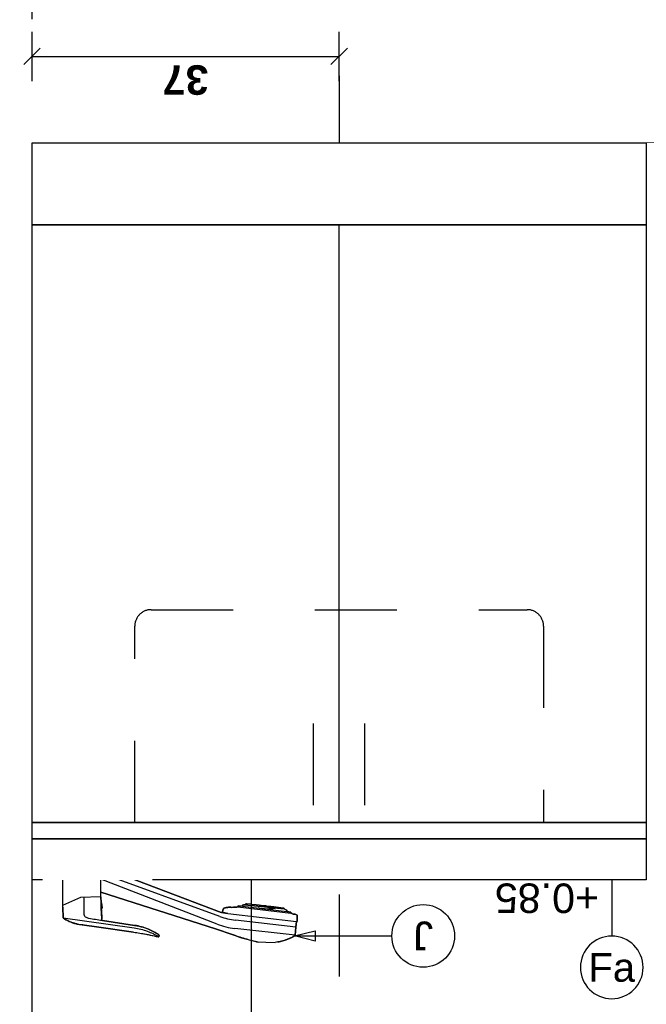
# Model space of a CAD drawing. Extents: x 1 to 126, y -14 to 17.
# Tile 13 of 132: x 25.176 to 25.941, y -5.146 to -3.943. Entities that reach past the tile are written whole.
import ezdxf
from ezdxf.enums import TextEntityAlignment as Align

# ---------------------------------------------------------------- set-up
doc = ezdxf.new("R2010")
doc.units = 0
doc.set_wipeout_variables(frame=1)
doc.header["$PDMODE"] = 3
doc.linetypes.add('DASHDOT', pattern=[1, 0.5, -0.25, 0, -0.25])
doc.linetypes.add('HIDDEN2', pattern=[0.1875, 0.125, -0.0625])
for name, color, linetype in [('A-ALBA-0', 9, 'Continuous'), ('A-ALBA-1', 1, 'Continuous'), ('A-ALBA-2', 2, 'Continuous'), ('A-ALBA-3', 3, 'Continuous'), ('A-ANNO-SIMB @ 20', 2, 'Continuous'), ('A-ANOT-COTA-ACUM', 1, 'Continuous'), ('A-ANOT-COTA-PARC', 1, 'Continuous'), ('A-ANOT-NIVL @ 20', 2, 'Continuous'), ('A-ANOT-TTEC', 2, 'Continuous'), ('A-EQPM-SANI', 1, 'Continuous')]:
    doc.layers.add(name, color=color, linetype=linetype)
doc.layers.add('A-ALBA-4', color=2, linetype='Continuous', lineweight=25)
doc.styles.add('BIS-ANOT', font='swiss.ttf')
doc.styles.add('BIS-COTA', font='swissb.ttf')
doc.styles.add('BIS-COTA-ACUM', font='swissi.ttf', dxfattribs={"oblique": 20})
doc.styles.add('BIS-TXT', font='swiss.ttf')
doc.styles.add('E5-100', font='micross.ttf')
doc.dimstyles.new('BIS-COTA-ACUM', dxfattribs={"dimscale": 0.9, "dimtxt": 0.0016, "dimasz": 0.001, "dimexe": 0.0035, "dimexo": 0, "dimgap": 0.0005, "dimtad": 1, "dimdec": 1, "dimlfac": 100, "dimrnd": 1, "dimzin": 9, "dimdsep": 46, "dimtxsty": 'BIS-COTA-ACUM', "dimblk1": 'MARK1', "dimblk2": 'MARK2', "dimsah": 1, "dimcen": 0, "dimclrd": 1, "dimclre": 256, "dimclrt": 256, "dimaunit": 1, "dimadec": 0, "dimazin": 0, "dimtfac": 1, "dimtdec": 1, "dimtix": 1, "dimtmove": 2, "dimatfit": 3, "dimldrblk": 'MARK1', "dimfxl": 1, "dimtolj": 1, "dimarcsym": 1})
doc.dimstyles.new('BIS-COTA-PARC', dxfattribs={"dimscale": 0, "dimtxt": 0.0018, "dimasz": 0.001, "dimexe": 0.0015, "dimexo": 0, "dimgap": 0.0005, "dimtad": 1, "dimdec": 0, "dimlfac": 100, "dimzin": 9, "dimdsep": 46, "dimtxsty": 'BIS-COTA', "dimblk": 'OBLIQUE', "dimcen": 2.5, "dimclrd": 256, "dimclre": 251, "dimclrt": 2, "dimadec": 1, "dimazin": 2, "dimtfac": 1, "dimtdec": 0, "dimtix": 1, "dimtmove": 2, "dimatfit": 3, "dimldrblk": 'DOT', "dimfxl": 0.0015, "dimfxlon": 1, "dimtolj": 1, "dimtzin": 0, "dimarcsym": 0})

# ---------------------------------------------------------------- blocks, each defined once
blk = doc.blocks.new('*U57')
blk.add_lwpolyline([(0, -0.007846), (-0.000312, -0.006596), (0.000313, -0.006596)], close=True)
blk.add_wipeout([(0, -0.001913), (0.000299, -0.00189), (0.000591, -0.00182), (0.000869, -0.001705), (0.001125, -0.001548), (0.001353, -0.001353), (0.001548, -0.001125), (0.001705, -0.000869), (0.00182, -0.000591), (0.00189, -0.000299), (0.001913, 0), (0.00189, 0.000299), (0.00182, 0.000591), (0.001705, 0.000869), (0.001548, 0.001125), (0.001353, 0.001353), (0.001125, 0.001548), (0.000869, 0.001705), (0.000591, 0.00182), (0.000299, 0.00189), (0, 0.001913), (-0.000299, 0.00189), (-0.000591, 0.00182), (-0.000869, 0.001705), (-0.001125, 0.001548), (-0.001353, 0.001353), (-0.001548, 0.001125), (-0.001705, 0.000869), (-0.00182, 0.000591), (-0.00189, 0.000299), (-0.001913, 0), (-0.00189, -0.000299), (-0.00182, -0.000591), (-0.001705, -0.000869), (-0.001548, -0.001125), (-0.001353, -0.001353), (-0.001125, -0.001548), (-0.000869, -0.001705), (-0.000591, -0.00182), (-0.000299, -0.00189)])
at = {"linetype": 'Continuous'}
blk.add_line((0, -0.007846), (0, -0.001913), dxfattribs=at)
blk.add_circle((0, 0), 0.001913)
at = {"color": 1, "linetype": 'Continuous', "style": 'E5-100'}
blk.add_attdef('LETRA', text='', height=0.00175, dxfattribs=at).set_placement((0, 0), align=Align.MIDDLE_CENTER)
blk = doc.blocks.new('*U47')
at = {"color": 0, "linetype": 'Continuous'}
blk.add_line((-0.004296, 0), (0.002148, 0), dxfattribs=at)
at = {"color": 0, "linetype": 'Continuous', "ltscale": 5}
blk.add_lwpolyline([(-0.002148, -0.002148), (0.002148, -0.002148), (0, 0), (-0.002148, -0.002148)], dxfattribs=at)
blk.add_wipeout([(0, 0), (0.002148, -0.002148), (-0.002148, -0.002148)])
blk = doc.blocks.new('BIS-TOMA-AGUA')
at = {"linetype": 'DASHDOT', "ltscale": 0.03}
for p, q in [((0, -0.03984), (0, 0.03984)), ((-0.03984, 0), (0.03984, 0))]:
    blk.add_line(p, q, dxfattribs=at)
blk.add_circle((0, 0), 0.0125)
blk = doc.blocks.new('*U94')
blk.add_lwpolyline([(0.007846, 0), (0.006596, -0.000312), (0.006596, 0.000313)], close=True)
blk.add_wipeout([(0, -0.001913), (0.000299, -0.00189), (0.000591, -0.00182), (0.000869, -0.001705), (0.001125, -0.001548), (0.001353, -0.001353), (0.001548, -0.001125), (0.001705, -0.000869), (0.00182, -0.000591), (0.00189, -0.000299), (0.001913, 0), (0.00189, 0.000299), (0.00182, 0.000591), (0.001705, 0.000869), (0.001548, 0.001125), (0.001353, 0.001353), (0.001125, 0.001548), (0.000869, 0.001705), (0.000591, 0.00182), (0.000299, 0.00189), (0, 0.001913), (-0.000299, 0.00189), (-0.000591, 0.00182), (-0.000869, 0.001705), (-0.001125, 0.001548), (-0.001353, 0.001353), (-0.001548, 0.001125), (-0.001705, 0.000869), (-0.00182, 0.000591), (-0.00189, 0.000299), (-0.001913, 0), (-0.00189, -0.000299), (-0.00182, -0.000591), (-0.001705, -0.000869), (-0.001548, -0.001125), (-0.001353, -0.001353), (-0.001125, -0.001548), (-0.000869, -0.001705), (-0.000591, -0.00182), (-0.000299, -0.00189)])
at = {"linetype": 'Continuous'}
blk.add_line((0.007846, 0), (0.001913, 0), dxfattribs=at)
blk.add_circle((0, 0), 0.001913)
at = {"color": 1, "linetype": 'Continuous', "style": 'E5-100'}
blk.add_attdef('LETRA', text='', height=0.00175, dxfattribs=at).set_placement((0, 0), align=Align.MIDDLE_CENTER)
blk = doc.blocks.new('_Oblique')
at = {"color": 0, "lineweight": -2}
blk.add_line((-0.5, -0.5), (0.5, 0.5), dxfattribs=at)
blk = doc.blocks.new('*D319')
at = {"layer": 'A-ANOT-COTA-PARC', "color": 251, "lineweight": -2, "transparency": 16777216}
for p, q in [((25.1907, -3.9427), (25.1907, -3.8827)), ((27.1907, -3.9427), (27.1907, -3.8827))]:
    blk.add_line(p, q, dxfattribs=at)
at = {"layer": 'A-ANOT-COTA-PARC', "lineweight": -2, "transparency": 16777216}
blk.add_line((27.1907, -3.9127), (25.1907, -3.9127), dxfattribs=at)
at = {"layer": 'Defpoints', "color": 0, "transparency": 16777216}
for p in [(25.1907, -3.9127), (25.1907, -4.0939), (27.1907, -4.0939)]:
    blk.add_point(p, dxfattribs=at)
at = {"layer": 'A-ANOT-COTA-PARC', "lineweight": -2, "transparency": 16777216, "xscale": 0.02, "yscale": 0.02, "zscale": 0.02, "rotation": 180}
blk.add_blockref('_Oblique', (25.1907, -3.9127), dxfattribs=at)
at = {"layer": 'A-ANOT-COTA-PARC', "lineweight": -2, "transparency": 16777216, "xscale": 0.02, "yscale": 0.02, "zscale": 0.02}
blk.add_blockref('_Oblique', (27.1907, -3.9127), dxfattribs=at)
at = {"layer": 'A-ANOT-COTA-PARC', "color": 2, "transparency": 16777216, "insert": (26.1907, -3.9412), "char_height": 0.036, "attachment_point": 5, "rotation": 180, "style": 'BIS-COTA'}
blk.add_mtext('\\A1;200', dxfattribs=at)
blk = doc.blocks.new('_Dot')
at = {"color": 0, "linetype": 'ByBlock', "lineweight": -2}
blk.add_line((-0.5, 0), (-1, 0), dxfattribs=at)
at = {"color": 0, "linetype": 'ByBlock', "const_width": 0.5}
blk.add_lwpolyline([(-0.25, 0, 1), (0.25, 0, 1)], format="xyb", close=True, dxfattribs=at)
blk = doc.blocks.new('*D320')
at = {"layer": 'A-ANOT-COTA-PARC', "color": 251, "lineweight": -2, "transparency": 16777216}
for p, q in [((25.1907, -4.0183), (25.1907, -3.9583)), ((25.5657, -4.0183), (25.5657, -3.9583))]:
    blk.add_line(p, q, dxfattribs=at)
at = {"layer": 'A-ANOT-COTA-PARC', "lineweight": -2, "transparency": 16777216}
blk.add_line((25.1907, -3.9883), (25.5657, -3.9883), dxfattribs=at)
at = {"layer": 'Defpoints', "color": 0, "transparency": 16777216}
for p in [(25.5657, -3.9883), (25.1907, -4.0939), (25.5657, -4.0939)]:
    blk.add_point(p, dxfattribs=at)
at = {"layer": 'A-ANOT-COTA-PARC', "lineweight": -2, "transparency": 16777216, "xscale": 0.02, "yscale": 0.02, "zscale": 0.02, "rotation": 180}
blk.add_blockref('_Oblique', (25.1907, -3.9883), dxfattribs=at)
at = {"layer": 'A-ANOT-COTA-PARC', "lineweight": -2, "transparency": 16777216, "xscale": 0.02, "yscale": 0.02, "zscale": 0.02}
blk.add_blockref('_Oblique', (25.5657, -3.9883), dxfattribs=at)
at = {"layer": 'A-ANOT-COTA-PARC', "color": 2, "transparency": 16777216, "insert": (25.3782, -4.0168), "char_height": 0.036, "attachment_point": 5, "rotation": 180, "style": 'BIS-COTA'}
blk.add_mtext('\\A1;37', dxfattribs=at)
blk = doc.blocks.new('*D321')
at = {"layer": 'A-ANOT-COTA-ACUM', "lineweight": -2, "transparency": 16777216}
blk.add_line((25.5657, -4.4939), (25.4213, -4.4939), dxfattribs=at)
at = {"layer": 'Defpoints', "color": 0, "transparency": 16777216}
for p in [(27.3007, 1.8885), (25.4905, -4.4939), (25.5657, -4.4939)]:
    blk.add_point(p, dxfattribs=at)
at = {"layer": 'A-ANOT-COTA-ACUM', "transparency": 16777216, "insert": (25.4509, -4.5204), "char_height": 0.032, "attachment_point": 5, "rotation": 180, "style": 'BIS-COTA-ACUM'}
blk.add_mtext('\\A1;40', dxfattribs=at)
blk = doc.blocks.new('MARK1')
at = {"color": 0}
for p, q in [((1, 0), (-1, 0)), ((0, 1.5), (0, -1.5))]:
    blk.add_line(p, q, dxfattribs=at)
blk.add_lwpolyline([(0.5, 0.5), (-0.5, -0.5)], dxfattribs=at)
blk = doc.blocks.new('MARK2')
at = {"color": 0}
for p, q in [((1, 0), (-1, 0)), ((0, 1.5), (0, -1.5))]:
    blk.add_line(p, q, dxfattribs=at)
blk.add_lwpolyline([(0.5, 0.5), (-0.5, -0.5)], dxfattribs=at)
blk = doc.blocks.new('Linea fas 3')
at = {"layer": 'A-EQPM-SANI'}
for p, q in [((24.6808, 23.992), (24.6808, 24.0753)), ((24.7272, 24.0046), (24.7272, 24.0753)), ((24.8742, 23.9856), (24.7272, 24.0413)), ((24.8725, 23.9805), (24.7272, 24.0335)), ((24.8694, 23.9713), (24.7272, 24.0261)), ((24.7272, 24.0102), (24.8674, 23.9655)), ((24.7276, 23.9971), (24.7272, 24.0046)), ((24.6808, 23.992), (24.6815, 23.9788)), ((24.728, 23.9971), (24.7276, 23.9971)), ((24.7279, 23.991), (24.7283, 23.9911)), ((24.7286, 23.9779), (24.7279, 23.991)), ((24.7281, 23.9971), (24.728, 23.9971)), ((24.728, 23.9971), (24.728, 23.9971)), ((24.728, 23.9971), (24.728, 23.9971)), ((24.7282, 23.9971), (24.7281, 23.9971)), ((24.7281, 23.9971), (24.7281, 23.9971)), ((24.7281, 23.9971), (24.7281, 23.9971)), ((24.7281, 23.9971), (24.7281, 23.9971)), ((24.7282, 23.997), (24.7282, 23.9971)), ((24.7282, 23.9971), (24.7282, 23.9971)), ((24.7282, 23.9971), (24.7282, 23.9971)), ((24.7283, 23.997), (24.7282, 23.997)), ((24.7282, 23.997), (24.7282, 23.997)), ((24.7283, 23.9969), (24.7283, 23.997)), ((24.7283, 23.997), (24.7283, 23.997)), ((24.7283, 23.997), (24.7283, 23.997)), ((24.7291, 23.991), (24.7283, 23.9969)), ((24.7283, 23.9969), (24.7283, 23.9969)), ((24.7283, 23.9969), (24.7283, 23.9969)), ((24.7283, 23.9911), (24.7284, 23.9906)), ((24.7284, 23.9906), (24.7288, 23.9907)), ((24.7288, 23.9907), (24.7288, 23.9907)), ((24.7288, 23.9907), (24.7289, 23.9907)), ((24.7289, 23.9907), (24.7289, 23.9907)), ((24.7289, 23.9907), (24.7289, 23.9907)), ((24.7289, 23.9907), (24.729, 23.9907)), ((24.729, 23.9908), (24.729, 23.9909)), ((24.729, 23.9909), (24.7291, 23.9909)), ((24.729, 23.9907), (24.729, 23.9908)), ((24.729, 23.9908), (24.729, 23.9908)), ((24.729, 23.9908), (24.729, 23.9908)), ((24.729, 23.9908), (24.729, 23.9908)), ((24.7291, 23.9909), (24.7291, 23.991)), ((24.7291, 23.991), (24.7291, 23.991)), ((24.7291, 23.991), (24.7291, 23.991)), ((24.7291, 23.9909), (24.7291, 23.9909)), ((24.7291, 23.9909), (24.7291, 23.9909)), ((24.8769, 23.9897), (24.8768, 23.9896)), ((24.8768, 23.9896), (24.8768, 23.9894)), ((24.877, 23.9898), (24.8769, 23.9897)), ((24.8771, 23.9901), (24.877, 23.99)), ((24.877, 23.99), (24.877, 23.9898)), ((24.8772, 23.9902), (24.8771, 23.9901)), ((24.8773, 23.9903), (24.8772, 23.9902)), ((24.8774, 23.9904), (24.8773, 23.9903)), ((24.8775, 23.9905), (24.8774, 23.9904)), ((24.8777, 23.9906), (24.8775, 23.9905)), ((24.8778, 23.9906), (24.8777, 23.9906)), ((24.8779, 23.9907), (24.8778, 23.9906)), ((24.8781, 23.9907), (24.8779, 23.9907)), ((24.8789, 23.991), (24.8781, 23.9907)), ((24.8797, 23.9912), (24.8789, 23.991)), ((24.8805, 23.9914), (24.8797, 23.9912)), ((24.8814, 23.9916), (24.8805, 23.9914)), ((24.8822, 23.9917), (24.8814, 23.9916)), ((24.883, 23.9918), (24.8822, 23.9917)), ((24.8839, 23.9918), (24.883, 23.9918)), ((24.8845, 23.9918), (24.8839, 23.9918)), ((24.885, 23.9918), (24.8845, 23.9918)), ((24.8856, 23.9918), (24.885, 23.9918)), ((24.8862, 23.9918), (24.8856, 23.9918)), ((24.8867, 23.9917), (24.8862, 23.9918)), ((24.8895, 23.9921), (24.8867, 23.9917)), ((24.8919, 23.9918), (24.8895, 23.9921)), ((24.8935, 23.992), (24.8919, 23.9918)), ((24.8947, 23.9923), (24.8933, 23.9921)), ((24.8933, 23.9921), (24.8933, 23.9921)), ((24.8933, 23.9921), (24.8933, 23.9921)), ((24.8933, 23.9921), (24.8933, 23.9921)), ((24.8933, 23.9921), (24.8933, 23.9921)), ((24.8933, 23.9921), (24.8934, 23.9921)), ((24.8934, 23.9921), (24.8934, 23.9921)), ((24.8934, 23.9921), (24.8934, 23.9921)), ((24.8934, 23.9921), (24.8934, 23.9921)), ((24.8934, 23.9921), (24.8934, 23.9921)), ((24.8934, 23.9921), (24.8935, 23.9921)), ((24.8935, 23.9921), (24.8935, 23.9921)), ((24.8935, 23.9921), (24.8935, 23.992)), ((24.8935, 23.992), (24.8935, 23.992)), ((24.895, 23.9936), (24.8947, 23.9923)), ((24.8947, 23.9923), (24.9594, 23.9847)), ((24.9001, 23.9932), (24.895, 23.9936)), ((24.9002, 23.9942), (24.9001, 23.9932)), ((24.9001, 23.9932), (24.9544, 23.9868)), ((24.9003, 23.9944), (24.9002, 23.9943)), ((24.9002, 23.9943), (24.9002, 23.9943)), ((24.9002, 23.9943), (24.9002, 23.9943)), ((24.9002, 23.9943), (24.9002, 23.9943)), ((24.9002, 23.9943), (24.9002, 23.9943)), ((24.9002, 23.9943), (24.9002, 23.9942)), ((24.9004, 23.9945), (24.9003, 23.9944)), ((24.9003, 23.9944), (24.9003, 23.9944)), ((24.9003, 23.9944), (24.9003, 23.9944)), ((24.9003, 23.9944), (24.9003, 23.9944)), ((24.9003, 23.9944), (24.9003, 23.9944)), ((24.9005, 23.9945), (24.9004, 23.9945)), ((24.9004, 23.9945), (24.9004, 23.9945)), ((24.9004, 23.9945), (24.9004, 23.9945)), ((24.9004, 23.9945), (24.9004, 23.9945)), ((24.901, 23.9946), (24.9005, 23.9945)), ((24.9016, 23.9947), (24.901, 23.9946)), ((24.9022, 23.9948), (24.9016, 23.9947)), ((24.9024, 23.9949), (24.9022, 23.9948)), ((24.9025, 23.9949), (24.9024, 23.9949)), ((24.9027, 23.9949), (24.9025, 23.9949)), ((24.9028, 23.995), (24.9027, 23.9949)), ((24.9029, 23.995), (24.9028, 23.995)), ((24.9038, 23.9954), (24.9029, 23.995)), ((24.9029, 23.995), (24.9513, 23.9898)), ((24.9039, 23.9955), (24.9038, 23.9954)), ((24.904, 23.9956), (24.9039, 23.9955)), ((24.9041, 23.9956), (24.904, 23.9956)), ((24.9042, 23.9957), (24.9041, 23.9956)), ((24.9043, 23.9958), (24.9042, 23.9957)), ((24.9044, 23.9959), (24.9043, 23.9958)), ((24.9045, 23.9959), (24.9044, 23.9959)), ((24.9051, 23.9961), (24.9045, 23.9959)), ((24.911, 23.9955), (24.9051, 23.9961)), ((24.911, 23.9954), (24.911, 23.9955)), ((24.9169, 23.9948), (24.911, 23.9954)), ((24.917, 23.9947), (24.9169, 23.9948)), ((24.9205, 23.9944), (24.917, 23.9947)), ((24.9196, 23.9911), (24.9219, 23.9906)), ((24.9206, 23.9943), (24.9205, 23.9944)), ((24.9258, 23.9937), (24.9206, 23.9943)), ((24.9219, 23.9906), (24.9242, 23.9902)), ((24.9242, 23.9902), (24.9265, 23.9899)), ((24.9261, 23.9937), (24.9258, 23.9937)), ((24.9293, 23.9934), (24.9261, 23.9937)), ((24.9265, 23.9899), (24.9288, 23.9898)), ((24.9288, 23.9898), (24.9311, 23.9898)), ((24.9295, 23.9933), (24.9293, 23.9934)), ((24.9347, 23.9927), (24.9295, 23.9933)), ((24.9311, 23.9898), (24.9334, 23.9898)), ((24.9334, 23.9898), (24.9357, 23.99)), ((24.9348, 23.9927), (24.9347, 23.9927)), ((24.9347, 23.9927), (24.9347, 23.9927)), ((24.9347, 23.9927), (24.9347, 23.9927)), ((24.9349, 23.9927), (24.9348, 23.9927)), ((24.9348, 23.9927), (24.9348, 23.9927)), ((24.9348, 23.9927), (24.9348, 23.9927)), ((24.9348, 23.9927), (24.9348, 23.9927)), ((24.9348, 23.9927), (24.9348, 23.9927)), ((24.9348, 23.9927), (24.9348, 23.9927)), ((24.9383, 23.9922), (24.9349, 23.9928)), ((24.9349, 23.9928), (24.9349, 23.9927)), ((24.9349, 23.9927), (24.9349, 23.9927)), ((24.9349, 23.9927), (24.9349, 23.9927)), ((24.9357, 23.99), (24.938, 23.9903)), ((24.938, 23.9903), (24.9403, 23.9907)), ((24.9384, 23.9923), (24.9383, 23.9922)), ((24.9443, 23.9915), (24.9384, 23.9923)), ((24.9403, 23.9907), (24.9434, 23.9912)), ((24.9502, 23.9908), (24.9443, 23.9916)), ((24.9443, 23.9916), (24.9443, 23.9916)), ((24.9443, 23.9916), (24.9443, 23.9916)), ((24.9443, 23.9916), (24.9443, 23.9916)), ((24.9443, 23.9916), (24.9443, 23.9916)), ((24.9443, 23.9916), (24.9443, 23.9916)), ((24.9443, 23.9916), (24.9443, 23.9916)), ((24.9443, 23.9916), (24.9443, 23.9915)), ((24.9443, 23.9915), (24.9443, 23.9915)), ((24.9443, 23.9915), (24.9443, 23.9915)), ((24.9443, 23.9915), (24.9443, 23.9915)), ((24.9443, 23.9915), (24.9443, 23.9915)), ((24.9443, 23.9915), (24.9443, 23.9915)), ((24.9443, 23.9915), (24.9443, 23.9915)), ((24.9443, 23.9915), (24.9443, 23.9915)), ((24.9443, 23.9915), (24.9443, 23.9915)), ((24.9503, 23.9908), (24.9502, 23.9908)), ((24.9504, 23.9908), (24.9503, 23.9908)), ((24.9503, 23.9908), (24.9503, 23.9908)), ((24.9505, 23.9908), (24.9504, 23.9908)), ((24.9505, 23.9907), (24.9505, 23.9908)), ((24.9506, 23.9907), (24.9505, 23.9907)), ((24.9507, 23.9907), (24.9506, 23.9907)), ((24.9507, 23.9906), (24.9507, 23.9907)), ((24.9508, 23.9906), (24.9507, 23.9906)), ((24.9508, 23.9905), (24.9508, 23.9906)), ((24.9509, 23.9904), (24.9508, 23.9905)), ((24.951, 23.9903), (24.9509, 23.9904)), ((24.9509, 23.9904), (24.9509, 23.9904)), ((24.9513, 23.9898), (24.951, 23.9903)), ((24.9516, 23.9896), (24.9513, 23.9898)), ((24.9519, 23.9894), (24.9516, 23.9896)), ((24.6815, 23.9788), (24.6815, 23.9788)), ((24.6815, 23.9788), (24.6815, 23.9788)), ((24.6815, 23.9788), (24.6815, 23.9787)), ((24.6815, 23.9787), (24.6815, 23.9787)), ((24.6815, 23.9787), (24.6815, 23.9787)), ((24.6815, 23.9787), (24.6815, 23.9786)), ((24.6815, 23.9786), (24.6815, 23.9786)), ((24.6815, 23.9786), (24.6816, 23.9786)), ((24.6816, 23.9786), (24.6816, 23.9785)), ((24.6816, 23.9785), (24.6816, 23.9785)), ((24.6816, 23.9785), (24.6816, 23.9785)), ((24.6816, 23.9785), (24.6817, 23.9785)), ((24.6817, 23.9785), (24.6817, 23.9784)), ((24.6817, 23.9784), (24.6831, 23.9776)), ((24.6831, 23.9776), (24.6845, 23.9767)), ((24.7286, 23.9777), (24.7286, 23.9779)), ((24.7286, 23.9774), (24.7286, 23.9777)), ((24.8754, 23.9852), (24.8742, 23.9856)), ((24.8765, 23.985), (24.8754, 23.9852)), ((24.8768, 23.9894), (24.876, 23.9868)), ((24.876, 23.9868), (24.876, 23.9867)), ((24.876, 23.9867), (24.876, 23.9866)), ((24.876, 23.9866), (24.876, 23.9865)), ((24.876, 23.9865), (24.876, 23.9864)), ((24.876, 23.9864), (24.876, 23.9863)), ((24.876, 23.9863), (24.876, 23.9862)), ((24.876, 23.9862), (24.876, 23.9862)), ((24.876, 23.9862), (24.8761, 23.9861)), ((24.8761, 23.9861), (24.8761, 23.986)), ((24.8761, 23.986), (24.8762, 23.9859)), ((24.8762, 23.9859), (24.8762, 23.9858)), ((24.8762, 23.9858), (24.8763, 23.9858)), ((24.8763, 23.9858), (24.8764, 23.9857)), ((24.8764, 23.9857), (24.8764, 23.9857)), ((24.8764, 23.9857), (24.8765, 23.9856)), ((24.8765, 23.9856), (24.8766, 23.9856)), ((24.8777, 23.9847), (24.8765, 23.985)), ((24.8766, 23.9856), (24.8767, 23.9855)), ((24.8767, 23.9855), (24.8824, 23.9842)), ((24.8788, 23.9846), (24.8777, 23.9847)), ((24.88, 23.9844), (24.8788, 23.9846)), ((24.8812, 23.9843), (24.88, 23.9844)), ((24.8824, 23.9842), (24.8812, 23.9843)), ((24.8824, 23.9842), (24.9664, 23.9743)), ((24.9522, 23.9892), (24.9519, 23.9894)), ((24.9525, 23.989), (24.9522, 23.9892)), ((24.9544, 23.9882), (24.9525, 23.989)), ((24.9545, 23.9881), (24.9544, 23.9882)), ((24.9544, 23.9882), (24.9544, 23.9882)), ((24.9544, 23.9882), (24.9544, 23.9882)), ((24.9544, 23.9882), (24.9544, 23.9882)), ((24.9544, 23.9868), (24.9545, 23.9879)), ((24.9595, 23.986), (24.9544, 23.9868)), ((24.9545, 23.988), (24.9545, 23.9881)), ((24.9545, 23.9881), (24.9545, 23.9881)), ((24.9545, 23.9881), (24.9545, 23.9881)), ((24.9545, 23.9881), (24.9545, 23.9881)), ((24.9545, 23.9881), (24.9545, 23.9881)), ((24.9545, 23.9879), (24.9545, 23.988)), ((24.9545, 23.988), (24.9545, 23.988)), ((24.9545, 23.988), (24.9545, 23.988)), ((24.9545, 23.988), (24.9545, 23.988)), ((24.9545, 23.9879), (24.9545, 23.9879)), ((24.9545, 23.9879), (24.9545, 23.9879)), ((24.9594, 23.9847), (24.9595, 23.986)), ((24.9608, 23.9843), (24.9594, 23.9847)), ((24.9605, 23.9841), (24.9605, 23.9842)), ((24.9605, 23.9842), (24.9605, 23.9842)), ((24.9605, 23.9842), (24.9606, 23.9842)), ((24.9622, 23.9836), (24.9605, 23.9841)), ((24.9606, 23.9842), (24.9607, 23.9843)), ((24.9606, 23.9842), (24.9606, 23.9842)), ((24.9606, 23.9842), (24.9606, 23.9842)), ((24.9606, 23.9842), (24.9606, 23.9842)), ((24.9606, 23.9842), (24.9606, 23.9842)), ((24.9607, 23.9843), (24.9607, 23.9843)), ((24.9607, 23.9843), (24.9607, 23.9843)), ((24.9607, 23.9843), (24.9607, 23.9843)), ((24.9607, 23.9843), (24.9608, 23.9843)), ((24.9608, 23.9843), (24.9608, 23.9843)), ((24.9608, 23.9843), (24.9608, 23.9843)), ((24.9608, 23.9843), (24.9608, 23.9843)), ((24.9644, 23.9833), (24.9622, 23.9836)), ((24.967, 23.9824), (24.9644, 23.9833)), ((24.967, 23.9823), (24.967, 23.9824)), ((24.967, 23.9824), (24.967, 23.9824)), ((24.967, 23.9824), (24.967, 23.9824)), ((24.9671, 23.9823), (24.967, 23.9823)), ((24.967, 23.9746), (24.9672, 23.9821)), ((24.9671, 23.9822), (24.9671, 23.9823)), ((24.9671, 23.9823), (24.9671, 23.9823)), ((24.9671, 23.9823), (24.9671, 23.9823)), ((24.9671, 23.9823), (24.9671, 23.9823)), ((24.9671, 23.9823), (24.9671, 23.9823)), ((24.9672, 23.9822), (24.9671, 23.9822)), ((24.9672, 23.9821), (24.9672, 23.9822)), ((24.9672, 23.9822), (24.9672, 23.9822)), ((24.9672, 23.9822), (24.9672, 23.9822)), ((24.9672, 23.9821), (24.9672, 23.9821)), ((24.9672, 23.9821), (24.9672, 23.9821)), ((24.6845, 23.9767), (24.6859, 23.9759)), ((24.6859, 23.9759), (24.6873, 23.9752)), ((24.6873, 23.9752), (24.6888, 23.9745)), ((24.6888, 23.9745), (24.6903, 23.9739)), ((24.6903, 23.9739), (24.6919, 23.9733)), ((24.6919, 23.9733), (24.6929, 23.9729)), ((24.6929, 23.9729), (24.694, 23.9725)), ((24.694, 23.9725), (24.6951, 23.9722)), ((24.6951, 23.9722), (24.6962, 23.9719)), ((24.6962, 23.9719), (24.6973, 23.9716)), ((24.6973, 23.9716), (24.6984, 23.9714)), ((24.6984, 23.9714), (24.7014, 23.9708)), ((24.7014, 23.9708), (24.7045, 23.9703)), ((24.7045, 23.9703), (24.7075, 23.9699)), ((24.7075, 23.9699), (24.722, 23.9678)), ((24.722, 23.9678), (24.7674, 23.9615)), ((24.7286, 23.9772), (24.7286, 23.9774)), ((24.7287, 23.9769), (24.7286, 23.9772)), ((24.7287, 23.9767), (24.7287, 23.9769)), ((24.7288, 23.9765), (24.7287, 23.9767)), ((24.7289, 23.9762), (24.7288, 23.9765)), ((24.729, 23.976), (24.7289, 23.9762)), ((24.7291, 23.9758), (24.729, 23.976)), ((24.7292, 23.9756), (24.7291, 23.9758)), ((24.7685, 23.9697), (24.7292, 23.9756)), ((24.7707, 23.9694), (24.7685, 23.9697)), ((24.7728, 23.969), (24.7707, 23.9694)), ((24.7749, 23.9685), (24.7728, 23.969)), ((24.777, 23.968), (24.7749, 23.9685)), ((24.7791, 23.9674), (24.777, 23.968)), ((24.7808, 23.9669), (24.7791, 23.9674)), ((24.7824, 23.9663), (24.7808, 23.9669)), ((24.7841, 23.9657), (24.7824, 23.9663)), ((24.7857, 23.965), (24.7841, 23.9657)), ((24.9645, 23.9577), (24.891, 23.9661)), ((24.9654, 23.9677), (24.8919, 23.9761)), ((24.9645, 23.9577), (24.9654, 23.9677)), ((24.9654, 23.9677), (24.9664, 23.9743)), ((24.9664, 23.9743), (24.9666, 23.9743)), ((24.9666, 23.9743), (24.9667, 23.9743)), ((24.9667, 23.9743), (24.9667, 23.9743)), ((24.9667, 23.9743), (24.9667, 23.9743)), ((24.9667, 23.9743), (24.9667, 23.9743)), ((24.9667, 23.9743), (24.9668, 23.9743)), ((24.9668, 23.9743), (24.9669, 23.9744)), ((24.9668, 23.9743), (24.9668, 23.9743)), ((24.9668, 23.9743), (24.9668, 23.9743)), ((24.9668, 23.9743), (24.9668, 23.9743)), ((24.9669, 23.9744), (24.9669, 23.9745)), ((24.9669, 23.9745), (24.9669, 23.9745)), ((24.9669, 23.9745), (24.9669, 23.9745)), ((24.9669, 23.9745), (24.967, 23.9745)), ((24.9669, 23.9744), (24.9669, 23.9744)), ((24.9669, 23.9744), (24.9669, 23.9744)), ((24.9669, 23.9744), (24.9669, 23.9744)), ((24.967, 23.9745), (24.967, 23.9746)), ((24.7674, 23.9615), (24.7712, 23.9609)), ((24.7712, 23.9609), (24.775, 23.9603)), ((24.775, 23.9603), (24.7775, 23.9599)), ((24.7775, 23.9599), (24.78, 23.9594)), ((24.78, 23.9594), (24.7825, 23.9589)), ((24.7825, 23.9589), (24.785, 23.9585)), ((24.785, 23.9585), (24.7875, 23.9579)), ((24.7873, 23.9643), (24.7857, 23.965)), ((24.7889, 23.9636), (24.7873, 23.9643)), ((24.7875, 23.9579), (24.7909, 23.9572)), ((24.7904, 23.9628), (24.7889, 23.9636)), ((24.792, 23.962), (24.7904, 23.9628)), ((24.7909, 23.9572), (24.7942, 23.9565)), ((24.7935, 23.9611), (24.792, 23.962)), ((24.795, 23.9603), (24.7935, 23.9611)), ((24.7942, 23.9565), (24.7975, 23.9557)), ((24.7958, 23.9598), (24.795, 23.9603)), ((24.7966, 23.9593), (24.7958, 23.9598)), ((24.7974, 23.9588), (24.7966, 23.9593)), ((24.7982, 23.9582), (24.7974, 23.9588)), ((24.7975, 23.9557), (24.7976, 23.9557)), ((24.7976, 23.9557), (24.7976, 23.9557)), ((24.7976, 23.9557), (24.7977, 23.9557)), ((24.7977, 23.9557), (24.7977, 23.9557)), ((24.7977, 23.9557), (24.7977, 23.9557)), ((24.7977, 23.9557), (24.7978, 23.9557)), ((24.7978, 23.9557), (24.7978, 23.9557)), ((24.7978, 23.9557), (24.7979, 23.9557)), ((24.7979, 23.9557), (24.7979, 23.9558)), ((24.7979, 23.9558), (24.798, 23.9558)), ((24.798, 23.9558), (24.798, 23.9559)), ((24.798, 23.9559), (24.7981, 23.9559)), ((24.798, 23.9558), (24.798, 23.9558)), ((24.7981, 23.9561), (24.7984, 23.9578)), ((24.7981, 23.956), (24.7981, 23.9561)), ((24.7981, 23.9559), (24.7981, 23.956)), ((24.7981, 23.956), (24.7981, 23.956)), ((24.7981, 23.9559), (24.7981, 23.9559)), ((24.7983, 23.9581), (24.7982, 23.9582)), ((24.7982, 23.9582), (24.7982, 23.9582)), ((24.7982, 23.9582), (24.7982, 23.9582)), ((24.7983, 23.958), (24.7983, 23.9581)), ((24.7983, 23.9581), (24.7983, 23.9581)), ((24.7983, 23.9581), (24.7983, 23.9581)), ((24.7984, 23.9579), (24.7983, 23.958)), ((24.7983, 23.958), (24.7983, 23.958)), ((24.7983, 23.958), (24.7983, 23.958)), ((24.7984, 23.9578), (24.7984, 23.9579)), ((24.7984, 23.9579), (24.7984, 23.9579)), ((24.7984, 23.9578), (24.7984, 23.9578)), ((24.7984, 23.9578), (24.7984, 23.9578)), ((24.8674, 23.9655), (24.8891, 23.9582)), ((24.8891, 23.9582), (24.8924, 23.957)), ((24.8924, 23.957), (24.8956, 23.9558)), ((24.8956, 23.9558), (24.8989, 23.9547)), ((24.8989, 23.9547), (24.9022, 23.9537)), ((24.9022, 23.9537), (24.9056, 23.9528)), ((24.9555, 23.9529), (24.9584, 23.9541)), ((24.9584, 23.9541), (24.9612, 23.9555)), ((24.9612, 23.9555), (24.964, 23.9569)), ((24.964, 23.9569), (24.964, 23.957)), ((24.964, 23.957), (24.9641, 23.957)), ((24.9641, 23.957), (24.9642, 23.957)), ((24.9642, 23.957), (24.9642, 23.9571)), ((24.9642, 23.9571), (24.9643, 23.9571)), ((24.9643, 23.9572), (24.9644, 23.9573)), ((24.9643, 23.9571), (24.9643, 23.9572)), ((24.9643, 23.9572), (24.9643, 23.9572)), ((24.9644, 23.9574), (24.9645, 23.9575)), ((24.9644, 23.9573), (24.9644, 23.9574)), ((24.9644, 23.9574), (24.9644, 23.9574)), ((24.9645, 23.9576), (24.9645, 23.9577)), ((24.9645, 23.9575), (24.9645, 23.9576)), ((24.9056, 23.9528), (24.9102, 23.9516)), ((24.9102, 23.9516), (24.9149, 23.9504)), ((24.9149, 23.9504), (24.9196, 23.9493)), ((24.9173, 23.9498), (24.9403, 23.9489)), ((24.9434, 23.9494), (24.9465, 23.9501)), ((24.9465, 23.9501), (24.9495, 23.9509)), ((24.9495, 23.9509), (24.9525, 23.9518)), ((24.9525, 23.9518), (24.9555, 23.9529))]:
    blk.add_line(p, q, dxfattribs=at)
at = {"layer": 'A-EQPM-SANI', "extrusion": (4.72104e-17, -3.89945e-17, -1)}
for p, q in [((24.7272, 24.0413), (24.8742, 23.9856)), ((24.8674, 23.9655), (24.7272, 24.0102)), ((24.8867, 23.9917), (24.8895, 23.9921)), ((24.8895, 23.9921), (24.8919, 23.9918)), ((24.8919, 23.9918), (24.8935, 23.992)), ((24.8933, 23.9921), (24.8947, 23.9923)), ((24.8947, 23.9923), (24.895, 23.9936)), ((24.895, 23.9936), (24.9001, 23.9932)), ((24.9001, 23.9932), (24.9002, 23.9942)), ((24.9029, 23.995), (24.9038, 23.9954)), ((24.9045, 23.9959), (24.9051, 23.9961)), ((24.9051, 23.9961), (24.911, 23.9955)), ((24.911, 23.9955), (24.911, 23.9954)), ((24.911, 23.9954), (24.9169, 23.9948)), ((24.9169, 23.9948), (24.917, 23.9947)), ((24.917, 23.9947), (24.9205, 23.9944)), ((24.9205, 23.9944), (24.9206, 23.9943)), ((24.9206, 23.9943), (24.9258, 23.9937)), ((24.9258, 23.9937), (24.9261, 23.9937)), ((24.9261, 23.9937), (24.9293, 23.9934)), ((24.9293, 23.9934), (24.9295, 23.9933)), ((24.9295, 23.9933), (24.9347, 23.9927)), ((24.9349, 23.9928), (24.9383, 23.9922)), ((24.9383, 23.9922), (24.9384, 23.9923)), ((24.9384, 23.9923), (24.9443, 23.9915)), ((24.9443, 23.9916), (24.9502, 23.9908)), ((24.951, 23.9903), (24.9513, 23.9898)), ((24.876, 23.9868), (24.8768, 23.9894)), ((24.8824, 23.9842), (24.8767, 23.9855)), ((24.9525, 23.989), (24.9544, 23.9882)), ((24.9545, 23.9879), (24.9544, 23.9868)), ((24.9544, 23.9868), (24.9595, 23.986)), ((24.9595, 23.986), (24.9594, 23.9847)), ((24.9594, 23.9847), (24.9608, 23.9843)), ((24.9605, 23.9841), (24.9622, 23.9836)), ((24.9622, 23.9836), (24.9644, 23.9833)), ((24.9644, 23.9833), (24.967, 23.9824)), ((24.9672, 23.9821), (24.967, 23.9746)), ((24.9654, 23.9677), (24.9645, 23.9577)), ((24.9664, 23.9743), (24.9654, 23.9677)), ((24.9666, 23.9743), (24.9664, 23.9743)), ((24.8891, 23.9582), (24.8674, 23.9655))]:
    blk.add_line(p, q, dxfattribs=at)
at = {"layer": 'A-EQPM-SANI', "extrusion": (-6.12323e-17, 2.62458e-32, -1)}
for p, q in [((24.7026, 24.0038), (24.6807, 23.9942)), ((24.7272, 24.0046), (24.7026, 24.0038)), ((24.7069, 23.9829), (24.7069, 24.0041)), ((24.7272, 24.0046), (24.7276, 23.9971)), ((24.6815, 23.9788), (24.6808, 23.992)), ((24.7279, 23.991), (24.7276, 23.9971)), ((24.7276, 23.9971), (24.728, 23.9971)), ((24.7283, 23.9911), (24.7277, 23.9941)), ((24.7283, 23.9969), (24.7291, 23.991)), ((24.7284, 23.9906), (24.7283, 23.9911)), ((24.7288, 23.9907), (24.7284, 23.9906)), ((24.6815, 23.9788), (24.7073, 23.9751)), ((24.7073, 23.9751), (24.7681, 23.9666)), ((24.722, 23.9678), (24.7075, 23.9699)), ((24.7674, 23.9615), (24.722, 23.9678)), ((24.7292, 23.9756), (24.7685, 23.9697)), ((24.7984, 23.9578), (24.7981, 23.9561))]:
    blk.add_line(p, q, dxfattribs=at)
for centre, radius, start, end in [((126.9749, 16.0297), 151.9115, 176.995904, 177.00084), ((-24.728, 23.9968), 0.000299, 82.5, 173.5135), ((-24.7288, 23.991), 0.000305, 172.5, 261.4864), ((-24.682, 23.9789), 0.000484, 303.0849, 357.9267), ((-24.7076, 24.0169), 0.0463, 289.8655, 304.003), ((-24.7115, 23.9835), 0.00459, 292.3152, 352.7077), ((-24.7162, 23.9953), 0.0173, 281.1829, 291.8864), ((-24.7393, 24.1006), 0.1252, 278.522, 282.2287), ((-24.7326, 23.9778), 0.00402, 327.5442, 2.329), ((-24.7062, 24.0111), 0.0404, 281.0551, 290.7836), ((-24.7313, 24.1397), 0.1715, 278.0001, 281.0551), ((-24.7389, 24.0686), 0.0935, 275.934, 281.1617), ((-24.7585, 23.8975), 0.0698, 97.8916, 104.6197), ((-24.759, 23.8986), 0.0717, 97.6315, 106.2512), ((-24.7601, 23.9052), 0.0651, 106.9296, 116.21), ((-24.7234, 23.6498), 0.3147, 98.0245, 99.4214), ((-24.7262, 23.6667), 0.2976, 99.4214, 100.8988), ((-24.7542, 23.8809), 0.087, 104.6197, 109.9583), ((-24.7238, 23.6538), 0.3108, 100.8988, 101.842), ((-24.7526, 23.8763), 0.0918, 109.9583, 114.7844), ((-24.7251, 23.6603), 0.3041, 101.842, 103.7694), ((-24.7517, 23.8874), 0.0847, 116.0443, 120.7278), ((-24.7342, 23.8365), 0.1356, 114.7844, 116.6354), ((-24.7643, 23.9087), 0.06, 120.7457, 124.3952), ((-24.7722, 23.9124), 0.0508, 116.6354, 120.6604), ((-24.7976, 23.9562), 0.0005, 188, 283.7694), ((-24.7979, 23.9578), 0.000503, 130.3967, 187.815)]:
    blk.add_arc(centre, radius, start, end, dxfattribs=at)
at = {"layer": 'A-EQPM-SANI', "extrusion": (4.72104e-17, -3.89945e-17, -1)}
for centre, radius, start, end in [((-24.8787, 23.9889), 0.002, 16.6659, 71.1476), ((-24.8845, 23.9718), 0.02, 71.1476, 88.1989), ((-24.8845, 23.9717), 0.0202, 88.1989, 96.2622), ((-24.8933, 23.9918), 0.000313, 87.6527, 142.0598), ((-24.9005, 23.9942), 0.000309, 6.5525, 77.5335), ((-24.9087, 23.9573), 0.0381, 77.5335, 80.226), ((-24.9013, 24.0003), 0.00556, 252.3715, 260.226), ((-24.9061, 23.9932), 0.00313, 43.8487, 60.6182), ((-24.9307, 24.0383), 0.0486, 258.6258, 283.2634), ((-24.9347, 23.9929), 0.000215, 226.357, 276.5947), ((-24.9443, 23.9916), 0.0000757, 202.851, 277.0353), ((-24.9501, 23.9899), 0.000985, 97.2006, 152.3855), ((-24.9605, 24.0019), 0.0152, 301.8806, 307.1263), ((-24.8841, 24.0196), 0.0354, 272.7928, 286.1257), ((-24.877, 23.9865), 0.000997, 285.7827, 16.742), ((-24.9542, 23.9879), 0.000296, 113.9669, 188.5995), ((-24.9607, 23.984), 0.000283, 33.8559, 107.0689), ((-24.9669, 23.9821), 0.000297, 110.7348, 182.0641), ((-24.9667, 23.9746), 0.0003, 181.664, 276.6672), ((-24.9421, 24.0902), 0.1422, 284.8587, 291.8467), ((-24.9304, 24.0172), 0.069, 240.91, 261.7657), ((-24.9636, 23.9577), 0.000901, 185.1494, 244.0499), ((-25.0386, 24.4543), 0.5189, 283.2634, 284.8587)]:
    blk.add_arc(centre, radius, start, end, dxfattribs=at)
at = {"layer": 'A-EQPM-SANI'}
for centre, radius, start in [((24.9022, 24.0657), 0.0902, 250.812), ((24.9013, 24.0564), 0.091, 249.4375)]:
    blk.add_arc(centre, radius, start, 263.4652, dxfattribs=at)
blk = doc.blocks.new('A-ANNO-NOM-2')
blk.add_wipeout([(0, -0.001913), (0.000299, -0.00189), (0.000591, -0.00182), (0.000869, -0.001705), (0.001125, -0.001548), (0.001353, -0.001353), (0.001548, -0.001125), (0.001705, -0.000869), (0.00182, -0.000591), (0.00189, -0.000299), (0.001913, 0), (0.00189, 0.000299), (0.00182, 0.000591), (0.001705, 0.000869), (0.001548, 0.001125), (0.001353, 0.001353), (0.001125, 0.001548), (0.000869, 0.001705), (0.000591, 0.00182), (0.000299, 0.00189), (0, 0.001913), (-0.000299, 0.00189), (-0.000591, 0.00182), (-0.000869, 0.001705), (-0.001125, 0.001548), (-0.001353, 0.001353), (-0.001548, 0.001125), (-0.001705, 0.000869), (-0.00182, 0.000591), (-0.00189, 0.000299), (-0.001913, 0), (-0.00189, -0.000299), (-0.00182, -0.000591), (-0.001705, -0.000869), (-0.001548, -0.001125), (-0.001353, -0.001353), (-0.001125, -0.001548), (-0.000869, -0.001705), (-0.000591, -0.00182), (-0.000299, -0.00189)])
blk.add_lwpolyline([(0, -0.001913), (0.000299, -0.00189), (0.000591, -0.00182), (0.000869, -0.001705), (0.001125, -0.001548), (0.001353, -0.001353), (0.001548, -0.001125), (0.001705, -0.000869), (0.00182, -0.000591), (0.00189, -0.000299), (0.001913, 0), (0.00189, 0.000299), (0.00182, 0.000591), (0.001705, 0.000869), (0.001548, 0.001125), (0.001353, 0.001353), (0.001125, 0.001548), (0.000869, 0.001705), (0.000591, 0.00182), (0.000299, 0.00189), (0, 0.001913), (-0.000299, 0.00189), (-0.000591, 0.00182), (-0.000869, 0.001705), (-0.001125, 0.001548), (-0.001353, 0.001353), (-0.001548, 0.001125), (-0.001705, 0.000869), (-0.00182, 0.000591), (-0.00189, 0.000299), (-0.001913, 0), (-0.00189, -0.000299), (-0.00182, -0.000591), (-0.001705, -0.000869), (-0.001548, -0.001125), (-0.001353, -0.001353), (-0.001125, -0.001548), (-0.000869, -0.001705), (-0.000591, -0.00182), (-0.000299, -0.00189)], close=True)
at = {"color": 1, "linetype": 'Continuous', "style": 'E5-100'}
blk.add_attdef('LETRA', text='', height=0.00175, dxfattribs=at).set_placement((0, 0), align=Align.MIDDLE_CENTER)
blk = doc.blocks.new('CCA-EQUI2-FA 2')
blk.add_wipeout([(2, 0), (0, 0), (0, 0.9), (0.6779, 0.9), (0.698, 0.8573), (1.202, 0.8573), (1.2221, 0.9), (1.8527, 0.9), (1.8527, 0.9), (1.8527, 0.9), (1.8527, 0.9), (1.8556, 0.9), (1.8585, 0.9), (1.8608, 0.9), (1.8637, 0.9), (1.8658, 0.9), (1.8675, 0.9), (1.8695, 0.9), (1.8717, 0.9), (1.8861, 0.9), (1.8968, 0.9), (1.9037, 0.9), (1.9105, 0.9), (1.917, 0.9), (1.9211, 0.9), (1.9276, 0.9), (1.9276, 0.9), (1.9491, 0.9), (1.9491, 0.9), (1.9871, 0.9), (1.9871, 0.9), (2, 0.9)])
for p, q in [((1.625, 0.83), (1.625, 0.1)), ((1.5938, 0.8089), (1.5938, 0.7089)), ((1.6562, 0.8089), (1.6562, 0.7089))]:
    blk.add_line(p, q)
blk.add_lwpolyline([(1.9871, 0.9), (2, 0.9), (2, 0.85), (1.25, 0.85), (1.25, 0.9), (1.8527, 0.9)])
for points in [[(2, 0.85), (2, 0.83), (1.25, 0.83), (1.25, 0.85)], [(1.25, 0.1), (1.25, 0.83), (2, 0.83), (2, 0.1)], [(1.25, 0), (1.25, 0.1), (2, 0.1), (2, 0)]]:
    blk.add_lwpolyline(points, close=True)
at = {"linetype": 'HIDDEN2', "ltscale": 0.25}
blk.add_lwpolyline([(1.8745, 0.83), (1.8745, 0.59, -0.414214), (1.8545, 0.57), (1.3955, 0.57, -0.414214), (1.3755, 0.59), (1.3755, 0.83)], format="xyb", dxfattribs=at)

msp = doc.modelspace()

# ---------------------------------------------------------------- hatches: boundary and pattern name
at = {"layer": 'A-ALBA-0'}
h = msp.add_hatch(dxfattribs=at)
h.set_pattern_fill('_USER', color=256, scale=0.3, pattern_type=0)
h.set_pattern_definition([(360, (25.45832, 35.0324), (3e-16, 0.3), [])])
h.paths.add_polyline_path([(27.1907, -4.9939), (25.1907, -4.9939), (25.1907, -5.5939), (27.1907, -5.5939)])
h.paths.add_polyline_path([(26.5407, -4.0939), (27.1907, -4.0939), (27.1907, -4.9239), (26.5407, -4.9239)])
edge = h.paths.add_edge_path()
edge.add_line((25.3107, -4.9239), (25.3107, -4.6839))
edge.add_arc((25.3307, -4.6839), 0.02, 90, 180, ccw=False)
edge.add_line((25.3307, -4.6639), (25.7897, -4.6639))
edge.add_arc((25.7897, -4.6839), 0.02, 0, 90, ccw=False)
edge.add_line((25.8097, -4.6839), (25.8097, -4.9239))
edge.add_line((25.8097, -4.9239), (25.9407, -4.9239))
edge.add_line((25.9407, -4.9239), (25.9407, -4.0939))
edge.add_line((25.9407, -4.0939), (25.1907, -4.0939))
edge.add_line((25.1907, -4.0939), (25.1907, -4.9239))
edge.add_line((25.1907, -4.9239), (25.3107, -4.9239))
h = msp.add_hatch(dxfattribs=at)
h.set_pattern_fill('_USER', color=256, scale=0.6, angle=90, pattern_type=0)
h.set_pattern_definition([(90, (25.4583, 35.0324), (-0.6, 7e-16), [])])
h.paths.add_polyline_path([(27.1907, -4.9939), (25.1907, -4.9939), (25.1907, -5.5939), (27.1907, -5.5939)])
h.paths.add_polyline_path([(26.5407, -4.0939), (27.1907, -4.0939), (27.1907, -4.9239), (26.5407, -4.9239)])
edge = h.paths.add_edge_path()
edge.add_line((25.8097, -4.6839), (25.8097, -4.9239))
edge.add_line((25.8097, -4.9239), (25.9407, -4.9239))
edge.add_line((25.9407, -4.9239), (25.9407, -4.0939))
edge.add_line((25.9407, -4.0939), (25.1907, -4.0939))
edge.add_line((25.1907, -4.0939), (25.1907, -4.9239))
edge.add_line((25.1907, -4.9239), (25.3107, -4.9239))
edge.add_line((25.3107, -4.9239), (25.3107, -4.6839))
edge.add_arc((25.3307, -4.6839), 0.02, 90, 180, ccw=False)
edge.add_line((25.3307, -4.6639), (25.7897, -4.6639))
edge.add_arc((25.7897, -4.6839), 0.02, 0, 90, ccw=False)

# ---------------------------------------------------------------- linework, layer by layer
at = {"layer": 'A-ALBA-2', "linetype": 'DASHDOT', "ltscale": 0.1}
msp.add_line((25.5657, -3.6119), (25.5657, -6.0344), dxfattribs=at)
at = {"layer": 'A-ALBA-4'}
msp.add_lwpolyline([(27.2057, -7.1339), (25.1757, -7.1339), (25.1757, -5.6039), (25.1907, -5.6039), (25.1907, -4.0939), (27.1907, -4.0939), (27.1907, -5.6039), (27.2057, -5.6039)], close=True, dxfattribs=at)

# ---------------------------------------------------------------- block references
at = {"layer": 'A-ALBA-3', "xscale": -1.999999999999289, "yscale": 1.999999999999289, "zscale": 1.999999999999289, "rotation": 359.9999999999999}
msp.add_blockref('BIS-TOMA-AGUA', (25.5657, -4.4939), dxfattribs=at)

# ---------------------------------------------------------------- dimensions: what is measured, and where the dimension line sits
at = {"layer": 'A-ANOT-COTA-ACUM'}
dim = msp.add_ordinate_dim(feature_location=(25.5657, -4.4939), offset=(-0.0752, 0), dtype=0, origin=(27.3007, 1.8885), text='40', dimstyle='BIS-COTA-ACUM', override={"dimscale": 0, "dimtix": 1, "dimtofl": 1, "dimtmove": 2, "dimatfit": 3}, dxfattribs=at)
dim.commit()
dim.dimension.update_dxf_attribs({"geometry": '*D321', "text_midpoint": (25.4509, -4.5204)})
at = {"layer": 'A-ANOT-COTA-PARC'}
for base, p1, p2, picture, middle in [((25.1907, -3.9127), (27.1907, -4.0939), (25.1907, -4.0939), '*D319', (26.1907, -3.9412)), ((25.56567, -3.98833), (25.19068, -4.09391), (25.56567, -4.09391), '*D320', (25.37818, -4.01683))]:
    dim = msp.add_linear_dim(base=base, p1=p1, p2=p2, angle=180, dimstyle='BIS-COTA-PARC', override={"dimscale": 0, "dimtix": 1, "dimtofl": 1, "dimtmove": 2, "dimatfit": 3}, dxfattribs=at)
    dim.commit()
    dim.dimension.update_dxf_attribs({"geometry": picture, "text_midpoint": middle})

# ---------------------------------------------------------------- next in the draw order: block references
at = {"layer": 'A-ANNO-SIMB @ 20', "linetype": 'Continuous'}
ref = msp.add_blockref('A-ANNO-NOM-2', (25.7371, -4.4563), dxfattribs=dict(at, xscale=-20, yscale=20, zscale=20, rotation=180))
ref.add_attrib('LETRA', 'A', dxfattribs={"layer": '0', "color": 1, "linetype": 'Continuous', "height": 0.035, "rotation": 180, "style": 'BIS-ANOT'}).set_placement((25.7371, -4.4563), align=Align.MIDDLE_CENTER)
ref = msp.add_blockref('*U57', (25.8985, -5.1008), dxfattribs=dict(at, xscale=-20, yscale=20, zscale=20, rotation=180))
ref.add_attrib('LETRA', 'Fa', dxfattribs={"layer": '0', "color": 1, "linetype": 'Continuous', "height": 0.035, "style": 'E5-100'}).set_placement((25.8985, -5.1008), align=Align.MIDDLE_CENTER)
at = {"layer": 'A-ANNO-SIMB @ 20', "linetype": 'Continuous', "xscale": 20, "yscale": 20, "zscale": 20, "rotation": 179.9999999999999}
msp.add_blockref('*U94', (25.6683, -5.0623), dxfattribs=at).add_auto_attribs({'LETRA': 'J'})

# ---------------------------------------------------------------- next in the draw order: block references
msp.add_blockref('Linea fas 3', (0.5474, -29.0192))
at = {"layer": 'A-ANOT-NIVL @ 20', "xscale": -20, "yscale": 20, "zscale": 20, "rotation": 359.9999999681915}
msp.add_blockref('*U47', (25.806, -4.9439), dxfattribs=at)

# ---------------------------------------------------------------- next in the draw order: texts
at = {"layer": 'A-ANOT-TTEC', "insert": (25.883, -4.9978), "char_height": 0.036, "attachment_point": 7, "rotation": 180, "style": 'BIS-TXT'}
msp.add_mtext_dynamic_manual_height_columns('+0.85', width=0.605992, gutter_width=0.025, heights=[0], dxfattribs=at)

# ---------------------------------------------------------------- next in the draw order: block references
at = {"layer": 'A-ALBA-1', "rotation": 179.9999999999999}
msp.add_blockref('CCA-EQUI2-FA 2', (27.1907, -4.0939), dxfattribs=at)

doc.saveas('drawing.dxf')
